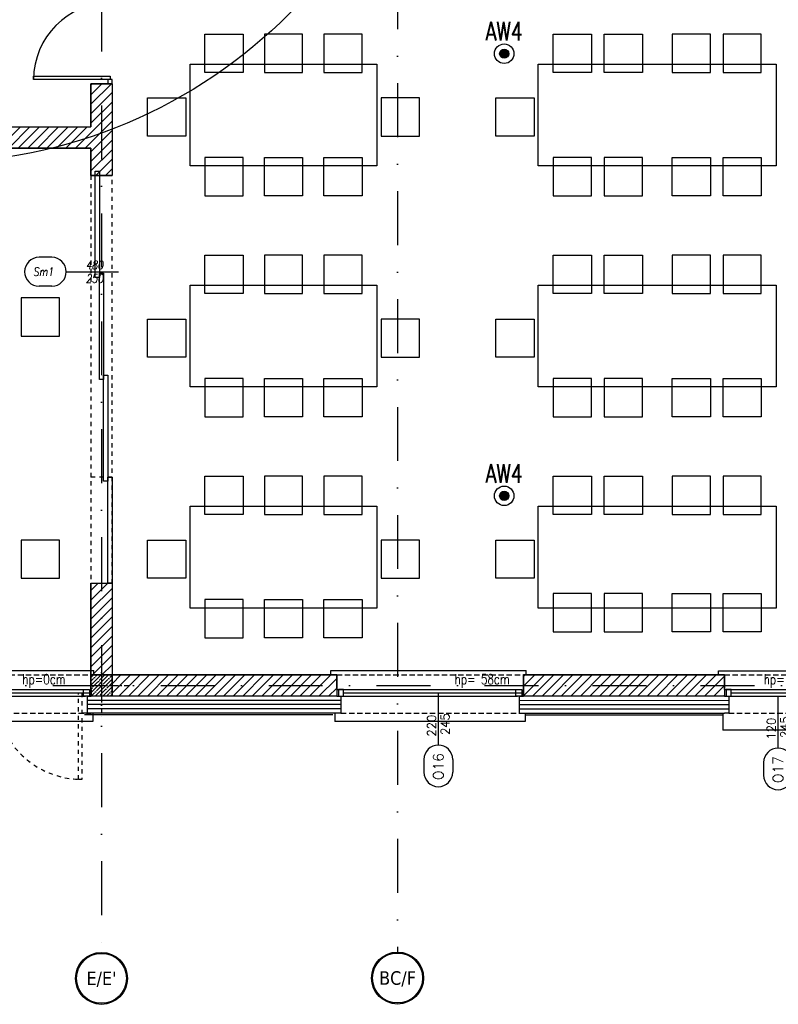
# Model space of a CAD drawing. Header units: millimetres. Extents: x 42924 to 92944, y -369470 to -179866.
# Tile 164 of 256: x 61566 to 62459, y -186161 to -185002. Entities that reach past the tile are written whole.
import ezdxf
from ezdxf.enums import TextEntityAlignment as Align

# ---------------------------------------------------------------- set-up
doc = ezdxf.new("R2010")
doc.units = ezdxf.units.MM
for name, pattern in [('2_3', [1, 0.5, -0.5]), ('CACHE', [9.525, 6.35, -3.175]), ('DASHDOT', [25.4, 12.7, -6.35, 0, -6.35])]:
    doc.linetypes.add(name, pattern=pattern)
doc.layers.get('0').update_dxf_attribs({"color": 8})
for name, color, linetype in [('!! 0_ Istn-okna', 8, 'Continuous'), ('!! 0_ Istn-sciany', 8, 'Continuous'), ('!! 0_ Istn-widok', 8, 'Continuous'), ('!! 0_ Opis', 8, 'Continuous'), ('!! 0_Opis_okna', 8, 'Continuous'), ('!! 0_Osie', 8, 'DASHDOT'), ('!! 1_ proj wyposdażenie', 54, 'Continuous'), ('!! 1_ tynk zewn  - nowy', 8, 'Continuous'), ('!! 1_ widok', 8, 'Continuous'), ('!! 1_drzwi opis', 8, 'Continuous'), ('!! 1_drzwi-linia', 8, 'Continuous'), ('!! 1_Hatch dach', 8, 'Continuous'), ('!! 1_hatch projektowane ściany', 8, 'Continuous'), ('!! 1_PROJ przerywana', 8, 'CACHE'), ('!! 1_PROJ Sciany', 8, 'Continuous'), ('!! 1_PROJ TERMOIZOL', 8, 'Continuous'), ('!! 1_PROJ ŻELBET', 8, 'Continuous'), ('!! 2_ remont Ocieplenie', 8, 'ZIGZAG'), ('0-osie-liniA', 8, 'DASHDOT'), ('0-osie-tx', 8, 'Continuous'), ('E1', 2, 'Continuous'), ('E_0', 4, 'Continuous'), ('E_AW', 1, 'Continuous'), ('PROJ OKNO', 8, 'CACHE')]:
    doc.layers.add(name, color=color, linetype=linetype)
doc.layers.add('E_SAP_ZASIĘG', color=150, linetype='Continuous', plot=False)
doc.styles.add('50', font='ROMANS.shx', dxfattribs={"width": 0.8, "height": 10})
doc.styles.add('ARCHETYP', font='romans.shx', dxfattribs={"height": 15})
doc.styles.add('ELE1', font='romans.shx', dxfattribs={"width": 0.8, "height": 18})
doc.styles.add('SIMPLEX', font='simplex.shx', dxfattribs={"width": 0.77})
doc.styles.add('TAHOMA', font='tahoma.ttf')
doc.linetypes.add('ZIGZAG', pattern='A,0.00254,-5.08,[131,ltypeshp.shx,S=5.08,R=0,X=-5.08,Y=0],-10.16,[131,ltypeshp.shx,S=5.08,R=180,X=5.08,Y=0],-5.08', length=20.32254)
pattern_1 = [(45, (0, 13698.2005), (-5.61266008, 5.61266008), [])]

# ---------------------------------------------------------------- blocks, each defined once
blk = doc.blocks.new('A$C14D806DD')
at = {"layer": 'E_AW'}
h = blk.add_hatch(color=256, dxfattribs=at)
h.dxf.hatch_style = 1
h.paths.add_polyline_path([(5.4, 0, 1), (-5.4, 0, 1)])
at = {"layer": 'E_AW', "ltscale": 5}
for radius in [11.5, 5.36]:
    blk.add_circle((0, 0), radius, dxfattribs=at)
blk = doc.blocks.new('drzwi dwuskrzydłowe')
for points in [[(68481.2, -214206.6), (68481.2, -214296.6), (68477.2, -214296.6), (68477.2, -214206.6)], [(68653.2, -214206.6), (68653.2, -214296.6), (68657.2, -214296.6), (68657.2, -214206.6)], [(68477.2, -214294.1), (68472.2, -214294.1), (68472.2, -214299.1), (68477.2, -214299.1)], [(68657.2, -214294.1), (68662.2, -214294.1), (68662.2, -214299.1), (68657.2, -214299.1)]]:
    blk.add_lwpolyline(points, close=True)
for centre, start, end in [((68477.2, -214296.6), 0, 90), ((68657.2, -214296.6), 90, 180)]:
    blk.add_arc(centre, 90, start, end)
blk = doc.blocks.new('słup 25 x 25')
at = {"layer": '!! 1_Hatch dach'}
h = blk.add_hatch(dxfattribs=at)
h.set_pattern_fill('ANSI35', color=256)
h.set_pattern_definition([(45, (-64242.072, 198338.2015), (-4.49012806, 4.49012806), []), (45, (-64237.5816, 198338.2015), (-4.49012806, 4.49012806), [7.9375, -1.5875, 0, -1.5875])])
h.paths.add_polyline_path([(-12.5, 12.5), (12.5, 12.5), (12.5, -12.5), (-12.5, -12.5)])
at = {"layer": '!! 1_PROJ ŻELBET'}
blk.add_lwpolyline([(-12.5, 12.5), (12.5, 12.5), (12.5, -12.5), (-12.5, -12.5)], close=True, dxfattribs=at)
at = {"layer": '0-osie-liniA', "ltscale": 0.5}
for points in [[(0, 37.5), (0, -37.5)], [(-37.5, 0), (37.5, 0)]]:
    blk.add_lwpolyline(points, dxfattribs=at)
blk = doc.blocks.new('OKNO PROJ 240')
at = {"layer": '!! 0_ Istn-okna'}
for points in [[(61049, -199622.9), (61262, -199622.9)], [(61049, -199630.9), (61262, -199630.9)], [(61057, -199626.9), (61267, -199626.9)]]:
    blk.add_lwpolyline(points, dxfattribs=at)
for points in [[(61051, -199630.9), (61057, -199630.9), (61057, -199622.9), (61051, -199622.9)], [(61267, -199630.9), (61260, -199630.9), (61260, -199622.9), (61267, -199622.9)]]:
    blk.add_lwpolyline(points, close=True, dxfattribs=at)
at = {"layer": '!! 0_ Istn-sciany'}
for points in [[(61049, -199630.9), (61054, -199630.9)], [(61262, -199630.9), (61262, -199630.9)]]:
    blk.add_lwpolyline(points, dxfattribs=at)
at = {"layer": '!! 0_ Istn-widok'}
for points in [[(61042, -199600.9), (61272, -199600.9)], [(61042, -199605.9), (61042, -199600.9)], [(61272, -199605.9), (61272, -199600.9)], [(61047, -199650.9), (61047, -199660.9)], [(61271, -199650.9), (61271, -199660.9)], [(61271, -199660.9), (61047, -199660.9)]]:
    blk.add_lwpolyline(points, dxfattribs=at)
at = {"layer": '!! 1_PROJ przerywana'}
for points in [[(61049, -199605.9), (61269, -199605.9)], [(61054, -199650.9), (61264, -199650.9)]]:
    blk.add_lwpolyline(points, dxfattribs=at)
at = {"layer": '!! 1_PROJ Sciany'}
for points in [[(61049, -199622.9), (61049, -199605.9)], [(61269, -199622.9), (61269, -199605.9)], [(61049, -199622.9), (61049, -199630.9)], [(61054, -199630.9), (61054, -199650.9)], [(61264, -199630.9), (61264, -199650.9)], [(61264, -199630.9), (61269, -199630.9)], [(61269, -199622.9), (61269, -199630.9)], [(61054, -199650.9), (61049, -199650.9)], [(61264, -199650.9), (61269, -199650.9)]]:
    blk.add_lwpolyline(points, dxfattribs=at)
blk = doc.blocks.new('*U171')
h = blk.add_hatch(color=256)
edge = h.paths.add_edge_path()
edge.add_arc((0, 0), 30.6, 0, 360)
edge = h.paths.add_edge_path(flags=17)
edge.add_arc((0, 0), 29.4, 0, 360)
for radius in [30.6, 29.4]:
    blk.add_circle((0, 0), radius)
at = {"style": 'TAHOMA', "flags": 8}
blk.add_attdef('ANSICHTSNUMMER', text='', height=16, dxfattribs=at).set_placement((0, 0), align=Align.MIDDLE_CENTER)
blk = doc.blocks.new('BLOK OSI')
at = {"layer": '0-osie-liniA', "ltscale": 5}
for points in [[(53191.2, -193626.9), (53191.2, -199860.8)], [(52842.7, -198101.6), (52842.7, -199860.8)], [(52022.7, -199547.1), (55017, -199547.1)]]:
    blk.add_lwpolyline(points, dxfattribs=at)
at = {"layer": '0-osie-tx'}
ref = blk.add_blockref('*U171', (52842.7, -199891.8), dxfattribs=dict(at, rotation=180))
ref.add_attrib('ANSICHTSNUMMER', "E/E'", dxfattribs={"layer": '0', "height": 16, "style": 'TAHOMA', "flags": 8}).set_placement((52842.7, -199891.8), align=Align.MIDDLE_CENTER)
ref = blk.add_blockref('*U171', (53191.2, -199891.4), dxfattribs=dict(at, rotation=180))
ref.add_attrib('ANSICHTSNUMMER', 'BC/F', dxfattribs={"layer": '0', "height": 16, "style": 'TAHOMA', "flags": 8}).set_placement((53191.2, -199891.4), align=Align.MIDDLE_CENTER)
blk = doc.blocks.new('1_ok-opis')
blk.add_line((0, 111.6), (0, 50))
for points in [[(-17, 128.6), (-17, 143.6)], [(17, 128.6), (17, 143.6)]]:
    blk.add_lwpolyline(points)
for centre, start, end in [((0, 143.6), 0, 180), ((0, 128.6), 180, 0)]:
    blk.add_arc(centre, 17, start, end)
at = {"style": 'ARCHETYP'}
for tag, height, rotation, p in [('NR', 12, 90, (0, 136.9)), ('NR', 12, 270, (0, 136.9)), ('SZEROKOŚĆ', 10, 90, (-8, 78.3)), ('WYSOKOŚĆ', 10, 270, (-8, 78.3)), ('WYSOKOŚĆ', 10, 90, (8, 78.3)), ('SZEROKOŚĆ', 10, 270, (8, 78.3))]:
    blk.add_attdef(tag, text='', height=height, rotation=rotation, dxfattribs=at).set_placement(p, align=Align.MIDDLE)
blk = doc.blocks.new('OKNO PROJ 120')
at = {"layer": '!! 0_ Istn-okna'}
for points in [[(62604.5, -199623.2), (62717.5, -199623.2)], [(62604.5, -199631.2), (62717.5, -199631.2)], [(62612.5, -199627.2), (62722.5, -199627.2)]]:
    blk.add_lwpolyline(points, dxfattribs=at)
for points in [[(62606.5, -199631.2), (62612.5, -199631.2), (62612.5, -199623.2), (62606.5, -199623.2)], [(62722.5, -199631.2), (62715.5, -199631.2), (62715.5, -199623.2), (62722.5, -199623.2)]]:
    blk.add_lwpolyline(points, close=True, dxfattribs=at)
at = {"layer": '!! 0_ Istn-sciany'}
for points in [[(62604.5, -199631.2), (62609.5, -199631.2)], [(62717.5, -199631.2), (62717.5, -199631.2)]]:
    blk.add_lwpolyline(points, dxfattribs=at)
at = {"layer": '!! 0_ Istn-widok'}
for points in [[(62597.5, -199601.2), (62731.5, -199601.2)], [(62597.5, -199606.2), (62597.5, -199601.2)], [(62731.5, -199606.2), (62731.5, -199601.2)], [(62602.5, -199651.2), (62602.5, -199671.2)], [(62726.5, -199651.2), (62726.5, -199671.2)], [(62726.5, -199671.2), (62602.5, -199671.2)]]:
    blk.add_lwpolyline(points, dxfattribs=at)
at = {"layer": '!! 1_PROJ przerywana'}
for points in [[(62604.5, -199606.2), (62724.5, -199606.2)], [(62609.5, -199651.2), (62719.5, -199651.2)]]:
    blk.add_lwpolyline(points, dxfattribs=at)
at = {"layer": '!! 1_PROJ Sciany'}
for points in [[(62604.5, -199623.2), (62604.5, -199606.2)], [(62724.5, -199623.2), (62724.5, -199606.2)], [(62604.5, -199623.2), (62604.5, -199631.2)], [(62609.5, -199631.2), (62609.5, -199651.2)], [(62719.5, -199631.2), (62719.5, -199651.2)], [(62719.5, -199631.2), (62724.5, -199631.2)], [(62724.5, -199623.2), (62724.5, -199631.2)], [(62609.5, -199651.2), (62604.5, -199651.2)], [(62719.5, -199651.2), (62724.5, -199651.2)]]:
    blk.add_lwpolyline(points, dxfattribs=at)

msp = doc.modelspace()

# ---------------------------------------------------------------- hatches: boundary and pattern name
at = {"layer": '!! 1_hatch projektowane ściany'}
h = msp.add_hatch(dxfattribs=at)
h.set_pattern_fill('ANSI31', color=256, scale=2.5)
h.set_pattern_definition(pattern_1)
h.paths.add_polyline_path([(61650.06965, -185077.4674), (61675.06965, -185077.4674), (61675.06599, -185185.53603), (61650.06871, -185185.53749), (61650.06894, -185153.39194), (61399.56735, -185153.40668), (61399.56588, -185128.39001), (61650.06921, -185128.39194)])
h = msp.add_hatch(dxfattribs=at)
h.set_pattern_fill('ANSI31', color=256, scale=2.5)
h.set_pattern_definition(pattern_1)
h.paths.add_polyline_path([(61650.06965, -185665.53676), (61675.06965, -185665.53676), (61675.06965, -185773.3878), (61650.06965, -185773.3878)])
h = msp.add_hatch(dxfattribs=at)
h.set_pattern_fill('ANSI31', color=256, scale=2.5)
h.set_pattern_definition(pattern_1)
h.paths.add_polyline_path([(61675.06735, -185773.38968), (61939.44144, -185773.46659), (61939.44144, -185798.46329), (61675.06735, -185798.38592)])
h = msp.add_hatch(dxfattribs=at)
h.set_pattern_fill('ANSI31', color=256, scale=2.5)
h.set_pattern_definition([(45, (-6.654, 13698.2005), (-5.61266008, 5.61266008), [])])
h.paths.add_polyline_path([(62159.44144, -185773.46536), (62395.93775, -185773.33029), (62395.93775, -185798.32699), (62159.44144, -185798.46206)])

# ---------------------------------------------------------------- linework, layer by layer
at = {"layer": '!! 0_ Istn-okna', "linetype": '2_3', "ltscale": 10}
msp.add_lwpolyline([(61635.56735, -185896.42489), (61635.56735, -185794.42489), (61639.56735, -185794.42489), (61639.56735, -185896.42489)], close=True, dxfattribs=at)
msp.add_arc((61639.56735, -185794.42489), 102, 180.0000001, 270.0000001, dxfattribs=at)
at = {"layer": '!! 1_ proj wyposdażenie'}
for points in [[(61784.29872, -185019.29303), (61829.29872, -185019.29303), (61829.29872, -185064.29303), (61784.29872, -185064.29303)], [(61899.29872, -185019.29303), (61854.29872, -185019.29303), (61854.29872, -185064.29303), (61899.29872, -185064.29303)], [(61969.29872, -185019.29303), (61924.29872, -185019.29303), (61924.29872, -185064.29303), (61969.29872, -185064.29303)], [(62194.29872, -185019.29303), (62239.29872, -185019.29303), (62239.29872, -185064.29303), (62194.29872, -185064.29303)], [(62254.29872, -185019.29303), (62299.29872, -185019.29303), (62299.29872, -185064.29303), (62254.29872, -185064.29303)], [(62379.29872, -185019.29303), (62334.29872, -185019.29303), (62334.29872, -185064.29303), (62379.29872, -185064.29303)], [(62439.29872, -185019.29303), (62394.29872, -185019.29303), (62394.29872, -185064.29303), (62439.29872, -185064.29303)], [(61766.79872, -185054.29303), (61986.79872, -185054.29303), (61986.79872, -185174.29303), (61766.79872, -185174.29303)], [(62176.79872, -185054.29303), (62456.79872, -185054.29303), (62456.79872, -185174.29303), (62176.79872, -185174.29303)], [(61716.79872, -185139.29303), (61716.79872, -185094.29303), (61761.79872, -185094.29303), (61761.79872, -185139.29303)], [(62036.79872, -185139.29303), (62036.79872, -185094.29303), (61991.79872, -185094.29303), (61991.79872, -185139.29303)], [(62126.79872, -185139.29303), (62126.79872, -185094.29303), (62171.79872, -185094.29303), (62171.79872, -185139.29303)], [(61784.29872, -185209.29303), (61829.29872, -185209.29303), (61829.29872, -185164.29303), (61784.29872, -185164.29303)], [(61899.29872, -185209.29303), (61854.29872, -185209.29303), (61854.29872, -185164.29303), (61899.29872, -185164.29303)], [(61969.29872, -185209.29303), (61924.29872, -185209.29303), (61924.29872, -185164.29303), (61969.29872, -185164.29303)], [(62194.29872, -185209.29303), (62239.29872, -185209.29303), (62239.29872, -185164.29303), (62194.29872, -185164.29303)], [(62254.29872, -185209.29303), (62299.29872, -185209.29303), (62299.29872, -185164.29303), (62254.29872, -185164.29303)], [(62379.29872, -185209.29303), (62334.29872, -185209.29303), (62334.29872, -185164.29303), (62379.29872, -185164.29303)], [(62439.29872, -185209.29303), (62394.29872, -185209.29303), (62394.29872, -185164.29303), (62439.29872, -185164.29303)], [(61784.29872, -185279.47427), (61829.29872, -185279.47427), (61829.29872, -185324.47427), (61784.29872, -185324.47427)], [(61899.29872, -185279.47427), (61854.29872, -185279.47427), (61854.29872, -185324.47427), (61899.29872, -185324.47427)], [(61969.29872, -185279.47427), (61924.29872, -185279.47427), (61924.29872, -185324.47427), (61969.29872, -185324.47427)], [(62194.29872, -185279.47427), (62239.29872, -185279.47427), (62239.29872, -185324.47427), (62194.29872, -185324.47427)], [(62254.29872, -185279.47427), (62299.29872, -185279.47427), (62299.29872, -185324.47427), (62254.29872, -185324.47427)], [(62379.29872, -185279.47427), (62334.29872, -185279.47427), (62334.29872, -185324.47427), (62379.29872, -185324.47427)], [(62439.29872, -185279.47427), (62394.29872, -185279.47427), (62394.29872, -185324.47427), (62439.29872, -185324.47427)], [(61766.79872, -185314.47427), (61986.79872, -185314.47427), (61986.79872, -185434.47427), (61766.79872, -185434.47427)], [(62176.79872, -185314.47427), (62456.79872, -185314.47427), (62456.79872, -185434.47427), (62176.79872, -185434.47427)], [(61612.92806, -185374.47427), (61612.92806, -185329.47427), (61567.92806, -185329.47427), (61567.92806, -185374.47427)], [(61716.79872, -185399.47427), (61716.79872, -185354.47427), (61761.79872, -185354.47427), (61761.79872, -185399.47427)], [(62036.79872, -185399.47427), (62036.79872, -185354.47427), (61991.79872, -185354.47427), (61991.79872, -185399.47427)], [(62126.79872, -185399.47427), (62126.79872, -185354.47427), (62171.79872, -185354.47427), (62171.79872, -185399.47427)], [(61784.29872, -185469.47427), (61829.29872, -185469.47427), (61829.29872, -185424.47427), (61784.29872, -185424.47427)], [(61899.29872, -185469.47427), (61854.29872, -185469.47427), (61854.29872, -185424.47427), (61899.29872, -185424.47427)], [(61969.29872, -185469.47427), (61924.29872, -185469.47427), (61924.29872, -185424.47427), (61969.29872, -185424.47427)], [(62194.29872, -185469.47427), (62239.29872, -185469.47427), (62239.29872, -185424.47427), (62194.29872, -185424.47427)], [(62254.29872, -185469.47427), (62299.29872, -185469.47427), (62299.29872, -185424.47427), (62254.29872, -185424.47427)], [(62379.29872, -185469.47427), (62334.29872, -185469.47427), (62334.29872, -185424.47427), (62379.29872, -185424.47427)], [(62439.29872, -185469.47427), (62394.29872, -185469.47427), (62394.29872, -185424.47427), (62439.29872, -185424.47427)], [(61784.29872, -185539.65551), (61829.29872, -185539.65551), (61829.29872, -185584.65551), (61784.29872, -185584.65551)], [(61899.29872, -185539.65551), (61854.29872, -185539.65551), (61854.29872, -185584.65551), (61899.29872, -185584.65551)], [(61969.29872, -185539.65551), (61924.29872, -185539.65551), (61924.29872, -185584.65551), (61969.29872, -185584.65551)], [(62194.29872, -185539.65551), (62239.29872, -185539.65551), (62239.29872, -185584.65551), (62194.29872, -185584.65551)], [(62254.29872, -185539.65551), (62299.29872, -185539.65551), (62299.29872, -185584.65551), (62254.29872, -185584.65551)], [(62379.29872, -185539.65551), (62334.29872, -185539.65551), (62334.29872, -185584.65551), (62379.29872, -185584.65551)], [(62439.29872, -185539.65551), (62394.29872, -185539.65551), (62394.29872, -185584.65551), (62439.29872, -185584.65551)], [(61766.79872, -185574.65551), (61986.79872, -185574.65551), (61986.79872, -185694.65551), (61766.79872, -185694.65551)], [(62176.79872, -185574.65551), (62456.79872, -185574.65551), (62456.79872, -185694.65551), (62176.79872, -185694.65551)], [(61612.92806, -185659.65551), (61612.92806, -185614.65551), (61567.92806, -185614.65551), (61567.92806, -185659.65551)], [(61716.79872, -185659.65551), (61716.79872, -185614.65551), (61761.79872, -185614.65551), (61761.79872, -185659.65551)], [(62036.79872, -185659.65551), (62036.79872, -185614.65551), (61991.79872, -185614.65551), (61991.79872, -185659.65551)], [(62126.79872, -185659.65551), (62126.79872, -185614.65551), (62171.79872, -185614.65551), (62171.79872, -185659.65551)], [(62194.29872, -185722.65024), (62239.29872, -185722.65024), (62239.29872, -185677.65024), (62194.29872, -185677.65024)], [(62254.29872, -185722.65024), (62299.29872, -185722.65024), (62299.29872, -185677.65024), (62254.29872, -185677.65024)], [(62379.29872, -185722.65024), (62334.29872, -185722.65024), (62334.29872, -185677.65024), (62379.29872, -185677.65024)], [(62439.29872, -185722.65024), (62394.29872, -185722.65024), (62394.29872, -185677.65024), (62439.29872, -185677.65024)], [(61784.29872, -185729.65551), (61829.29872, -185729.65551), (61829.29872, -185684.65551), (61784.29872, -185684.65551)], [(61899.29872, -185729.65551), (61854.29872, -185729.65551), (61854.29872, -185684.65551), (61899.29872, -185684.65551)], [(61969.29872, -185729.65551), (61924.29872, -185729.65551), (61924.29872, -185684.65551), (61969.29872, -185684.65551)]]:
    msp.add_lwpolyline(points, close=True, dxfattribs=at)
at = {"layer": '!! 1_ tynk zewn  - nowy'}
for p, q in [((61939.44141, -185818.40028), (61640.56735, -185818.40043)), ((61934.94502, -185820.40117), (61642.56735, -185820.40117)), ((62159.44148, -185818.40117), (62395.93775, -185818.32624)), ((62161.44144, -185820.40117), (62393.93775, -185820.32693))]:
    msp.add_line(p, q, dxfattribs=at)
at = {"layer": '!! 1_drzwi-linia', "linetype": '2_3', "ltscale": 10}
for points in [[(61650.06871, -185185.53749), (61650.06869, -185665.53676)], [(61675.07598, -185665.53676), (61675.07599, -185185.53676)], [(61675.06965, -185540.53676), (61650.0687, -185540.53675)]]:
    msp.add_lwpolyline(points, dxfattribs=at)
at = {"layer": '!! 1_drzwi-linia'}
for points in [[(61655.06965, -185305.53675), (61655.06965, -185180.53675), (61660.06965, -185180.53675), (61660.06965, -185305.53675)], [(61660.06965, -185425.53675), (61660.06965, -185300.53675), (61665.06965, -185300.53675), (61665.06965, -185425.53675)], [(61665.06965, -185545.53675), (61665.06965, -185420.53675), (61670.06965, -185420.53675), (61670.06965, -185545.53675)], [(61670.06965, -185665.53676), (61670.06965, -185540.53676), (61675.06965, -185540.53676), (61675.06965, -185665.53676)]]:
    msp.add_lwpolyline(points, close=True, dxfattribs=at)
at = {"layer": '!! 1_hatch projektowane ściany'}
for points in [[(61650.06965, -185077.4674), (61675.06965, -185077.4674), (61675.06599, -185185.53603), (61650.06871, -185185.53749), (61650.06894, -185153.39194), (61399.56735, -185153.40668), (61399.56588, -185128.39001), (61650.06921, -185128.39194)], [(61650.06965, -185665.53676), (61675.06965, -185665.53676), (61675.06965, -185773.3878), (61650.06965, -185773.3878)], [(61675.06735, -185773.38968), (61939.44144, -185773.62195), (61939.44144, -185798.61865), (61675.06735, -185798.38592)], [(62159.44144, -185773.40454), (62395.93775, -185773.33029), (62395.93775, -185798.32699), (62159.44144, -185798.40123)]]:
    msp.add_lwpolyline(points, close=True, dxfattribs=at)
at = {"layer": '!! 1_PROJ Sciany'}
for p, q in [((61650.06965, -185077.4674), (61650.06965, -185128.39194)), ((61675.06965, -185077.4674), (61675.06965, -185185.53676)), ((61650.06965, -185153.39194), (61650.06965, -185185.53676)), ((61650.06965, -185665.53676), (61650.06965, -185773.60611)), ((61675.06965, -185665.53676), (61675.06965, -185773.60611))]:
    msp.add_line(p, q, dxfattribs=at)
for points in [[(61675.06965, -185077.4674), (61650.06965, -185077.4674)], [(61675.06965, -185077.4674), (61650.06965, -185077.4674)], [(61399.56735, -185128.39001), (61650.06921, -185128.39194)], [(61399.56735, -185153.3902), (61650.06921, -185153.39194)], [(61650.06966, -185185.53676), (61675.06966, -185185.53676)], [(61650.06964, -185665.53676), (61675.06964, -185665.53676)], [(61939.44144, -185773.40454), (61675.06965, -185773.40454)], [(61939.44144, -185773.46541), (61939.44144, -185798.46447)], [(62395.93775, -185773.33029), (62159.44144, -185773.40454)], [(62159.44144, -185773.4629), (62159.44144, -185798.46452)], [(62395.93775, -185773.38865), (62395.93775, -185798.39028)], [(61939.44144, -185798.40072), (61645.56735, -185798.40055)], [(62395.93775, -185798.32537), (62159.44144, -185798.39915)]]:
    msp.add_lwpolyline(points, dxfattribs=at)
at = {"layer": '!! 1_PROJ TERMOIZOL', "linetype": 'ZIGZAG', "ltscale": 0.75}
for p, q in [((61944.44144, -185803.40028), (61645.56735, -185803.40043)), ((62154.44141, -185803.40117), (62400.93775, -185803.33029)), ((61944.44141, -185813.40028), (61645.56735, -185813.40043)), ((62154.44144, -185813.40117), (62400.93775, -185813.33029))]:
    msp.add_line(p, q, dxfattribs=at)
at = {"layer": '!! 2_ remont Ocieplenie', "linetype": 'Continuous', "ltscale": 0.75}
for p, q in [((61944.44144, -185808.40028), (61645.56735, -185808.40043)), ((62154.44141, -185808.40117), (62400.93775, -185808.33029))]:
    msp.add_line(p, q, dxfattribs=at)
at = {"layer": 'E_SAP_ZASIĘG'}
msp.add_circle((61459.23087, -184571.00094), 600, dxfattribs=at)

# ---------------------------------------------------------------- block references
at = {"layer": '!! 0_Opis_okna'}
ref = msp.add_blockref('1_ok-opis', (62059.09558, -185744.40454), dxfattribs=dict(at, rotation=180))
ref.add_attrib('SZEROKOŚĆ', '220', dxfattribs={"layer": '0', "height": 10, "rotation": 90, "style": 'ARCHETYP'}).set_placement((62051.09558, -185833.12494), align=Align.MIDDLE)
ref.add_attrib('WYSOKOŚĆ', '245', dxfattribs={"layer": '0', "height": 10, "rotation": 90, "style": 'ARCHETYP'}).set_placement((62067.09558, -185831.35149), align=Align.MIDDLE)
ref.add_attrib('NR', 'O16', dxfattribs={"layer": '0', "height": 12, "rotation": 90, "style": 'ARCHETYP'}).set_placement((62059.09558, -185881.30598), align=Align.MIDDLE)
ref = msp.add_blockref('1_ok-opis', (62458.93775, -185747.97346), dxfattribs=dict(at, rotation=180))
ref.add_attrib('SZEROKOŚĆ', '120', dxfattribs={"layer": '0', "height": 10, "rotation": 90, "style": 'ARCHETYP'}).set_placement((62450.93775, -185836.69387), align=Align.MIDDLE)
ref.add_attrib('WYSOKOŚĆ', '245', dxfattribs={"layer": '0', "height": 10, "rotation": 90, "style": 'ARCHETYP'}).set_placement((62466.93775, -185834.92041), align=Align.MIDDLE)
ref.add_attrib('NR', 'O17', dxfattribs={"layer": '0', "height": 12, "rotation": 90, "style": 'ARCHETYP'}).set_placement((62458.93775, -185884.87491), align=Align.MIDDLE)
at = {"layer": '!! 0_Osie'}
msp.add_blockref('BLOK OSI', (8819.85593, 13761.2005), dxfattribs=at)
at = {"layer": '!! 1_ widok'}
msp.add_blockref('OKNO PROJ 120', (-208.55981, 13832.76334), dxfattribs=at)
at = {"layer": '!! 1_drzwi opis'}
ref = msp.add_blockref('1_ok-opis', (61732.60872, -185298.82053), dxfattribs=dict(at, rotation=90.00000361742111))
ref.add_attrib('WYSOKOŚĆ', '480', dxfattribs={"layer": '0', "height": 10, "rotation": 0.00000362, "style": '50', "oblique": 10, "width": 0.8}).set_placement((61654.31786, -185290.82053), align=Align.MIDDLE)
ref.add_attrib('SZEROKOŚĆ', '250', dxfattribs={"layer": '0', "height": 10, "rotation": 0.00000362, "style": '50', "oblique": 10, "width": 0.8}).set_placement((61654.31786, -185306.82053), align=Align.MIDDLE)
ref.add_attrib('NR', 'Sm1', dxfattribs={"layer": '0', "height": 10, "rotation": 0.00000362, "style": '50', "oblique": 10, "width": 0.8}).set_placement((61593.99542, -185298.82053), align=Align.MIDDLE)
at = {"layer": '!! 1_drzwi-linia', "rotation": 90}
msp.add_blockref('drzwi dwuskrzydłowe', (-152624.00395, -253549.64939), dxfattribs=at)
at = {"layer": '!! 1_hatch projektowane ściany'}
msp.add_blockref('słup 25 x 25', (61662.56735, -185785.90454), dxfattribs=at)
at = {"layer": 'E_0'}
for p in [(62136.61966, -185042.13358), (62136.61966, -185562.58206)]:
    msp.add_blockref('A$C14D806DD', p, dxfattribs=at)
at = {"layer": 'PROJ OKNO'}
for p in [(381.53423, 13832.4902), (890.40832, 13832.48747)]:
    msp.add_blockref('OKNO PROJ 240', p, dxfattribs=at)

# ---------------------------------------------------------------- texts
at = {"layer": '!! 0_ Opis', "style": 'SIMPLEX', "width": 0.75}
for s, p in [('hp=0cm', (61569.37135, -185784.43717)), ('hp= 58cm', (62078.24544, -185784.43991)), ('hp= 58cm', (62442.15138, -185784.49827))]:
    msp.add_text(s, height=12, dxfattribs=at).set_placement(p)
at = {"layer": 'E1', "style": 'ELE1', "width": 0.75}
for p in [(62136.61966, -185015.76734), (62136.61966, -185536.21583)]:
    msp.add_text('AW4', height=22, dxfattribs=at).set_placement(p, align=Align.MIDDLE_CENTER)

doc.saveas('drawing.dxf')
